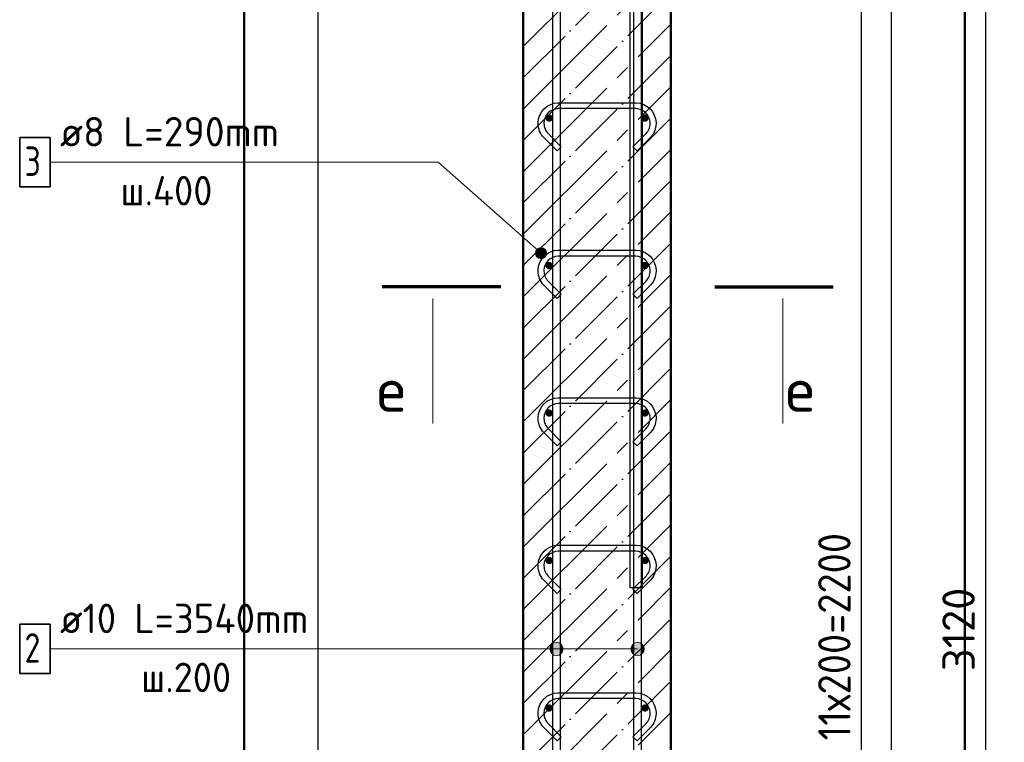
# Model space of a CAD drawing. Header units: millimetres. Extents: x -27380 to 48638, y 46540 to 72525.
# Tile 9 of 106: x -26806 to -25471, y 61764 to 62744. Entities that reach past the tile are written whole.
import ezdxf

# ---------------------------------------------------------------- set-up
doc = ezdxf.new("R2010")
doc.units = ezdxf.units.MM
doc.header["$PDMODE"] = 65
doc.linetypes.add('______11', pattern=[100, 80, -10, 0, -10])
doc.linetypes.add('______5', pattern=[220, 160, -20, 20, -20])
for name, color, linetype, lineweight in [('Standard', 7, 'Continuous', 25), ('Арм.стержн. вертикальными 1', 22, 'Continuous', 35), ('Арм.стержн.горизонт. 1', 180, 'Continuous', 35), ('Размерная линия_ общее', 7, 'Continuous', 13)]:
    doc.layers.add(name, color=color, linetype=linetype, lineweight=lineweight)
doc.layers.add('Арм.стержн. вертикальными 2', color=7, linetype='Continuous', lineweight=35, true_color=0x006e00)
doc.layers.add('Арм.стержн.Стяжки', color=7, linetype='Continuous', lineweight=35, true_color=0x501e0f)
doc.styles.add('ISOCPEUR', font='ISOCPEUR')
doc.dimstyles.new('DIMSTYLE_7', dxfattribs={"dimtxt": 44, "dimasz": 50, "dimexe": 0, "dimexo": 0, "dimgap": 22, "dimtad": 2, "dimdec": 0, "dimrnd": 5, "dimzin": 12, "dimdsep": 46, "dimtxsty": 'ISOCPEUR', "dimblk1": 'ALL_ML_STRICH', "dimblk2": 'ALL_ML_STRICH', "dimsah": 1, "dimcen": 0, "dimclrd": 7, "dimclre": 256, "dimclrt": 7, "dimadec": 0, "dimazin": 0, "dimtfac": 1, "dimtdec": 0, "dimtix": 1, "dimtmove": 2, "dimatfit": 3, "dimfxl": 0, "dimtzin": 0, "dimlwd": 0, "dimlwe": -3, "dimarcsym": 0})

# ---------------------------------------------------------------- blocks, each defined once
blk = doc.blocks.new('ALL_ML_STRICH')
at = {"color": 0, "linetype": 'ByBlock', "lineweight": -2}
for p, q in [((-0.3, -0.3), (0.3, 0.3)), ((0, -0.5), (0, 0.5)), ((-1, 0), (0.5, 0))]:
    blk.add_line(p, q, dxfattribs=at)
blk = doc.blocks.new('*D236')
at = {"layer": 'DEFPOINTS', "color": 7, "linetype": 'Continuous', "lineweight": 13, "transparency": 33554687}
for p in [(-25957.9, 63010.7), (-25957.9, 60810.7), (-25664.1, 60810.7)]:
    blk.add_point(p, dxfattribs=at)
at = {"layer": 'Размерная линия_ общее', "color": 253, "linetype": 'Continuous', "lineweight": -2, "true_color": 0xa0a0a0, "transparency": 33554687}
for p, q in [((-25937.9, 63010.7), (-25664.1, 63010.7)), ((-25937.9, 60810.7), (-25664.1, 60810.7))]:
    blk.add_line(p, q, dxfattribs=at)
at = {"layer": 'Размерная линия_ общее', "color": 7, "linetype": 'Continuous', "lineweight": -2, "transparency": 33554687}
blk.add_line((-25664.1, 60810.7), (-25664.1, 63010.7), dxfattribs=at)
at = {"layer": 'Размерная линия_ общее', "color": 7, "linetype": 'Continuous', "lineweight": 13, "transparency": 33554687, "xscale": 50, "yscale": 50, "zscale": 50}
for p, rotation in [((-25664.1, 63010.7), 90), ((-25664.1, 60810.7), 270)]:
    blk.add_blockref('ALL_ML_STRICH', p, dxfattribs=dict(at, rotation=rotation))
at = {"layer": 'Размерная линия_ общее', "color": 7, "linetype": 'Continuous', "lineweight": 13, "transparency": 33554687, "insert": (-25723.1, 61766.7), "char_height": 44, "width": 2.2, "attachment_point": 1, "rotation": 90, "line_spacing_factor": 0.60241, "style": 'ISOCPEUR'}
blk.add_mtext('\\W0.91;11х200=2200', dxfattribs=at)
blk = doc.blocks.new('*D239')
at = {"layer": 'DEFPOINTS', "color": 7, "linetype": 'Continuous', "lineweight": 13, "transparency": 33554687}
for p in [(-25922.9, 63470.7), (-25875, 60350.7), (-25495.7, 60350.7)]:
    blk.add_point(p, dxfattribs=at)
at = {"layer": 'Размерная линия_ общее', "color": 253, "linetype": 'Continuous', "lineweight": -2, "true_color": 0xa0a0a0, "transparency": 33554687}
for p, q in [((-25902.9, 63470.7), (-25495.7, 63470.7)), ((-25855, 60350.7), (-25495.7, 60350.7))]:
    blk.add_line(p, q, dxfattribs=at)
at = {"layer": 'Размерная линия_ общее', "color": 7, "linetype": 'Continuous', "lineweight": -2, "transparency": 33554687}
blk.add_line((-25495.7, 60350.7), (-25495.7, 63470.7), dxfattribs=at)
at = {"layer": 'Размерная линия_ общее', "color": 7, "linetype": 'Continuous', "lineweight": 13, "transparency": 33554687, "xscale": 50, "yscale": 50, "zscale": 50}
for p, rotation in [((-25495.7, 63470.7), 90), ((-25495.7, 60350.7), 270)]:
    blk.add_blockref('ALL_ML_STRICH', p, dxfattribs=dict(at, rotation=rotation))
at = {"layer": 'Размерная линия_ общее', "color": 7, "linetype": 'Continuous', "lineweight": 13, "transparency": 33554687, "insert": (-25532.7, 61917.3), "char_height": 44, "width": 176, "attachment_point": 5, "rotation": 90, "style": 'ISOCPEUR'}
blk.add_mtext('\\A1;{3120}', dxfattribs=at)

msp = doc.modelspace()

# ---------------------------------------------------------------- hatches: boundary and pattern name
at = {"layer": 'Арм.стержн. вертикальными 1', "linetype": 'Continuous', "lineweight": 13, "transparency": 33554687}
for points in [[(-26085.6, 61895.3), (-26082.4, 61883.1), (-26082.4, 61898.6)], [(-26085.6, 61895.3), (-26082.4, 61883.1), (-26082.4, 61898.6)], [(-26085.6, 61895.3), (-26082.4, 61883.1), (-26082.4, 61898.6)], [(-26082.4, 61898.6), (-26077.9, 61881.8), (-26077.9, 61899.8)], [(-26082.4, 61898.6), (-26077.9, 61881.8), (-26077.9, 61899.8)], [(-26082.4, 61898.6), (-26077.9, 61881.8), (-26077.9, 61899.8)], [(-26082.4, 61898.6), (-26082.4, 61883.1), (-26077.9, 61881.8)], [(-26082.4, 61898.6), (-26082.4, 61883.1), (-26077.9, 61881.8)], [(-26082.4, 61898.6), (-26082.4, 61883.1), (-26077.9, 61881.8)], [(-26077.9, 61899.8), (-26077.9, 61881.8), (-26073.4, 61883.1)], [(-26077.9, 61899.8), (-26073.4, 61883.1), (-26073.4, 61898.6)], [(-26077.9, 61899.8), (-26077.9, 61881.8), (-26073.4, 61883.1)], [(-26077.9, 61899.8), (-26073.4, 61883.1), (-26073.4, 61898.6)], [(-26077.9, 61899.8), (-26077.9, 61881.8), (-26073.4, 61883.1)], [(-26077.9, 61899.8), (-26073.4, 61883.1), (-26073.4, 61898.6)], [(-26073.4, 61898.6), (-26073.4, 61883.1), (-26070.2, 61886.3)], [(-26073.4, 61898.6), (-26070.2, 61886.3), (-26070.2, 61895.3)], [(-26073.4, 61898.6), (-26073.4, 61883.1), (-26070.2, 61886.3)], [(-26073.4, 61898.6), (-26070.2, 61886.3), (-26070.2, 61895.3)], [(-26073.4, 61898.6), (-26073.4, 61883.1), (-26070.2, 61886.3)], [(-26073.4, 61898.6), (-26070.2, 61886.3), (-26070.2, 61895.3)], [(-25975.6, 61895.3), (-25972.4, 61883.1), (-25972.4, 61898.6)], [(-25975.6, 61895.3), (-25972.4, 61883.1), (-25972.4, 61898.6)], [(-25975.6, 61895.3), (-25972.4, 61883.1), (-25972.4, 61898.6)], [(-25972.4, 61898.6), (-25967.9, 61881.8), (-25967.9, 61899.8)], [(-25972.4, 61898.6), (-25967.9, 61881.8), (-25967.9, 61899.8)], [(-25972.4, 61898.6), (-25967.9, 61881.8), (-25967.9, 61899.8)], [(-25972.4, 61898.6), (-25972.4, 61883.1), (-25967.9, 61881.8)], [(-25972.4, 61898.6), (-25972.4, 61883.1), (-25967.9, 61881.8)], [(-25972.4, 61898.6), (-25972.4, 61883.1), (-25967.9, 61881.8)], [(-25967.9, 61899.8), (-25967.9, 61881.8), (-25963.4, 61883.1)], [(-25967.9, 61899.8), (-25963.4, 61883.1), (-25963.4, 61898.6)], [(-25967.9, 61899.8), (-25967.9, 61881.8), (-25963.4, 61883.1)], [(-25967.9, 61899.8), (-25963.4, 61883.1), (-25963.4, 61898.6)], [(-25967.9, 61899.8), (-25967.9, 61881.8), (-25963.4, 61883.1)], [(-25967.9, 61899.8), (-25963.4, 61883.1), (-25963.4, 61898.6)], [(-25963.4, 61898.6), (-25963.4, 61883.1), (-25960.2, 61886.3)], [(-25963.4, 61898.6), (-25960.2, 61886.3), (-25960.2, 61895.3)], [(-25963.4, 61898.6), (-25963.4, 61883.1), (-25960.2, 61886.3)], [(-25963.4, 61898.6), (-25960.2, 61886.3), (-25960.2, 61895.3)], [(-25963.4, 61898.6), (-25963.4, 61883.1), (-25960.2, 61886.3)], [(-25963.4, 61898.6), (-25960.2, 61886.3), (-25960.2, 61895.3)], [(-26085.6, 61886.3), (-26085.6, 61895.3), (-26086.9, 61890.8)], [(-26085.6, 61886.3), (-26085.6, 61895.3), (-26086.9, 61890.8)], [(-26085.6, 61886.3), (-26085.6, 61895.3), (-26086.9, 61890.8)], [(-26085.6, 61895.3), (-26085.6, 61886.3), (-26082.4, 61883.1)], [(-26085.6, 61895.3), (-26085.6, 61886.3), (-26082.4, 61883.1)], [(-26085.6, 61895.3), (-26085.6, 61886.3), (-26082.4, 61883.1)], [(-26070.2, 61895.3), (-26070.2, 61886.3), (-26068.9, 61890.8)], [(-26070.2, 61895.3), (-26070.2, 61886.3), (-26068.9, 61890.8)], [(-26070.2, 61895.3), (-26070.2, 61886.3), (-26068.9, 61890.8)], [(-25975.6, 61886.3), (-25975.6, 61895.3), (-25976.9, 61890.8)], [(-25975.6, 61886.3), (-25975.6, 61895.3), (-25976.9, 61890.8)], [(-25975.6, 61886.3), (-25975.6, 61895.3), (-25976.9, 61890.8)], [(-25975.6, 61895.3), (-25975.6, 61886.3), (-25972.4, 61883.1)], [(-25975.6, 61895.3), (-25975.6, 61886.3), (-25972.4, 61883.1)], [(-25975.6, 61895.3), (-25975.6, 61886.3), (-25972.4, 61883.1)], [(-25960.2, 61895.3), (-25960.2, 61886.3), (-25958.9, 61890.8)], [(-25960.2, 61895.3), (-25960.2, 61886.3), (-25958.9, 61890.8)], [(-25960.2, 61895.3), (-25960.2, 61886.3), (-25958.9, 61890.8)]]:
    msp.add_hatch(color=7, dxfattribs=at).paths.add_polyline_path(points)
at = {"layer": 'Арм.стержн.горизонт. 1', "linetype": 'Continuous', "lineweight": 50, "transparency": 33554687}
for points in [[(-26082.9, 62610.7), (-26083.3, 62612.6), (-26084.4, 62614.2), (-26086, 62615.3), (-26087.9, 62615.7), (-26089.8, 62615.3), (-26091.4, 62614.2), (-26092.5, 62612.6), (-26092.9, 62610.7), (-26092.5, 62608.8), (-26091.4, 62607.1), (-26089.8, 62606.1), (-26087.9, 62605.7), (-26086, 62606.1), (-26084.4, 62607.1), (-26083.3, 62608.8)], [(-25952.9, 62610.7), (-25953.3, 62612.6), (-25954.4, 62614.2), (-25956, 62615.3), (-25957.9, 62615.7), (-25959.8, 62615.3), (-25961.4, 62614.2), (-25962.5, 62612.6), (-25962.9, 62610.7), (-25962.5, 62608.8), (-25961.4, 62607.1), (-25959.8, 62606.1), (-25957.9, 62605.7), (-25956, 62606.1), (-25954.4, 62607.1), (-25953.3, 62608.8)], [(-26082.9, 62410.7), (-26083.3, 62412.6), (-26084.4, 62414.2), (-26086, 62415.3), (-26087.9, 62415.7), (-26089.8, 62415.3), (-26091.4, 62414.2), (-26092.5, 62412.6), (-26092.9, 62410.7), (-26092.5, 62408.8), (-26091.4, 62407.1), (-26089.8, 62406.1), (-26087.9, 62405.7), (-26086, 62406.1), (-26084.4, 62407.1), (-26083.3, 62408.8)], [(-25952.9, 62410.7), (-25953.3, 62412.6), (-25954.4, 62414.2), (-25956, 62415.3), (-25957.9, 62415.7), (-25959.8, 62415.3), (-25961.4, 62414.2), (-25962.5, 62412.6), (-25962.9, 62410.7), (-25962.5, 62408.8), (-25961.4, 62407.1), (-25959.8, 62406.1), (-25957.9, 62405.7), (-25956, 62406.1), (-25954.4, 62407.1), (-25953.3, 62408.8)], [(-26082.9, 62210.7), (-26083.3, 62212.6), (-26084.4, 62214.2), (-26086, 62215.3), (-26087.9, 62215.7), (-26089.8, 62215.3), (-26091.4, 62214.2), (-26092.5, 62212.6), (-26092.9, 62210.7), (-26092.5, 62208.8), (-26091.4, 62207.1), (-26089.8, 62206.1), (-26087.9, 62205.7), (-26086, 62206.1), (-26084.4, 62207.1), (-26083.3, 62208.8)], [(-25952.9, 62210.7), (-25953.3, 62212.6), (-25954.4, 62214.2), (-25956, 62215.3), (-25957.9, 62215.7), (-25959.8, 62215.3), (-25961.4, 62214.2), (-25962.5, 62212.6), (-25962.9, 62210.7), (-25962.5, 62208.8), (-25961.4, 62207.1), (-25959.8, 62206.1), (-25957.9, 62205.7), (-25956, 62206.1), (-25954.4, 62207.1), (-25953.3, 62208.8)], [(-26082.9, 62010.7), (-26083.3, 62012.6), (-26084.4, 62014.2), (-26086, 62015.3), (-26087.9, 62015.7), (-26089.8, 62015.3), (-26091.4, 62014.2), (-26092.5, 62012.6), (-26092.9, 62010.7), (-26092.5, 62008.8), (-26091.4, 62007.1), (-26089.8, 62006.1), (-26087.9, 62005.7), (-26086, 62006.1), (-26084.4, 62007.1), (-26083.3, 62008.8)], [(-25952.9, 62010.7), (-25953.3, 62012.6), (-25954.4, 62014.2), (-25956, 62015.3), (-25957.9, 62015.7), (-25959.8, 62015.3), (-25961.4, 62014.2), (-25962.5, 62012.6), (-25962.9, 62010.7), (-25962.5, 62008.8), (-25961.4, 62007.1), (-25959.8, 62006.1), (-25957.9, 62005.7), (-25956, 62006.1), (-25954.4, 62007.1), (-25953.3, 62008.8)], [(-26082.9, 61810.7), (-26083.3, 61812.6), (-26084.4, 61814.2), (-26086, 61815.3), (-26087.9, 61815.7), (-26089.8, 61815.3), (-26091.4, 61814.2), (-26092.5, 61812.6), (-26092.9, 61810.7), (-26092.5, 61808.8), (-26091.4, 61807.1), (-26089.8, 61806.1), (-26087.9, 61805.7), (-26086, 61806.1), (-26084.4, 61807.1), (-26083.3, 61808.8)], [(-25952.9, 61810.7), (-25953.3, 61812.6), (-25954.4, 61814.2), (-25956, 61815.3), (-25957.9, 61815.7), (-25959.8, 61815.3), (-25961.4, 61814.2), (-25962.5, 61812.6), (-25962.9, 61810.7), (-25962.5, 61808.8), (-25961.4, 61807.1), (-25959.8, 61806.1), (-25957.9, 61805.7), (-25956, 61806.1), (-25954.4, 61807.1), (-25953.3, 61808.8)]]:
    msp.add_hatch(color=4, dxfattribs=at).paths.add_polyline_path(points)
at = {"layer": 'Арм.стержн.Стяжки', "linetype": 'Continuous', "lineweight": 13, "transparency": 33554687}
for points in [[(-26106.2, 62429), (-26101.2, 62434.6), (-26104.5, 62432.5)], [(-26101.2, 62434.6), (-26106.2, 62429), (-26106, 62425.2)], [(-26101.2, 62434.6), (-26106, 62425.2), (-26097.4, 62434.9)], [(-26097.4, 62434.9), (-26106, 62425.2), (-26103.9, 62421.9)], [(-26097.4, 62434.9), (-26103.9, 62421.9), (-26093.9, 62433.2)], [(-26093.9, 62433.2), (-26103.9, 62421.9), (-26100.4, 62420.2)], [(-26093.9, 62433.2), (-26100.4, 62420.2), (-26091.8, 62429.9)], [(-26091.8, 62429.9), (-26100.4, 62420.2), (-26096.5, 62420.5)], [(-26091.8, 62429.9), (-26096.5, 62420.5), (-26091.6, 62426.1)], [(-26091.6, 62426.1), (-26096.5, 62420.5), (-26093.3, 62422.6)]]:
    msp.add_hatch(color=7, dxfattribs=at).paths.add_polyline_path(points)

# ---------------------------------------------------------------- linework, layer by layer
at = {"layer": 'Standard', "color": 52, "linetype": 'Continuous', "lineweight": -3, "transparency": 33554687}
for p, q in [((-26401.4, 63724.4), (-26401.4, 60350.7)), ((-26401.4, 63724.4), (-26401.4, 60350.7)), ((-25624, 63724.4), (-25624, 60350.7)), ((-25624, 63724.4), (-25624, 60350.7))]:
    msp.add_line(p, q, dxfattribs=at)
at = {"layer": 'Standard', "color": 7, "linetype": 'Continuous', "lineweight": 70, "transparency": 33554687}
for p, q in [((-26153.4, 62382), (-26314.2, 62382)), ((-25863.4, 62382), (-25702.6, 62382))]:
    msp.add_line(p, q, dxfattribs=at)
at = {"layer": 'Standard', "color": 7, "linetype": 'Continuous', "lineweight": 13, "transparency": 33554687}
for p, q in [((-26245.7, 62366), (-26245.7, 62196.4)), ((-25771.1, 62366), (-25771.1, 62196.4))]:
    msp.add_line(p, q, dxfattribs=at)
at = {"layer": 'Standard', "color": 7, "linetype": 'Continuous', "lineweight": 50, "transparency": 33554687}
msp.add_lwpolyline([(-26501.4, 60250.7), (-25524, 60250.7), (-25524, 63824.4), (-26501.4, 63824.4), (-26501.4, 60250.7)], dxfattribs=at)
at = {"layer": 'Арм.стержн. вертикальными 1', "color": 7, "linetype": 'Continuous', "lineweight": 13, "transparency": 33554687}
for p, q in [((-26077.9, 61899.8), (-26077.9, 61899.8)), ((-26077.9, 61899.8), (-26077.9, 61899.8)), ((-26077.9, 61899.8), (-26077.9, 61899.8)), ((-25967.9, 61899.8), (-25967.9, 61899.8)), ((-25967.9, 61899.8), (-25967.9, 61899.8)), ((-25967.9, 61899.8), (-25967.9, 61899.8)), ((-26764.5, 61890.8), (-26160.5, 61890.8)), ((-26160.5, 61890.8), (-25967.9, 61890.8)), ((-26160.5, 61890.8), (-25967.9, 61890.8)), ((-26160.5, 61890.8), (-25967.9, 61890.8)), ((-26160.5, 61890.8), (-26077.9, 61890.8)), ((-26160.5, 61890.8), (-26077.9, 61890.8)), ((-26160.5, 61890.8), (-26077.9, 61890.8)), ((-26086.9, 61890.8), (-26086.9, 61890.8)), ((-26086.9, 61890.8), (-26086.9, 61890.8)), ((-26086.9, 61890.8), (-26086.9, 61890.8)), ((-26068.9, 61890.8), (-26068.9, 61890.8)), ((-26068.9, 61890.8), (-26068.9, 61890.8)), ((-26068.9, 61890.8), (-26068.9, 61890.8)), ((-25976.9, 61890.8), (-25976.9, 61890.8)), ((-25976.9, 61890.8), (-25976.9, 61890.8)), ((-25976.9, 61890.8), (-25976.9, 61890.8)), ((-25958.9, 61890.8), (-25958.9, 61890.8)), ((-25958.9, 61890.8), (-25958.9, 61890.8)), ((-25958.9, 61890.8), (-25958.9, 61890.8)), ((-26077.9, 61881.8), (-26077.9, 61881.8)), ((-26077.9, 61881.8), (-26077.9, 61881.8)), ((-26077.9, 61881.8), (-26077.9, 61881.8)), ((-25967.9, 61881.8), (-25967.9, 61881.8)), ((-25967.9, 61881.8), (-25967.9, 61881.8)), ((-25967.9, 61881.8), (-25967.9, 61881.8))]:
    msp.add_line(p, q, dxfattribs=at)
at = {"layer": 'Арм.стержн. вертикальными 1', "color": 4, "linetype": 'Continuous', "lineweight": 25, "transparency": 33554687}
for points in [[(-26082.9, 60350.7), (-26082.9, 63561.6), (-26083.5, 63566.2), (-26085, 63570.7), (-26087.4, 63574.9), (-26090.2, 63578.3), (-26093.6, 63581.2), (-26097.8, 63583.5), (-26102.4, 63585), (-26106.9, 63585.7), (-26387.9, 63585.7), (-26387.9, 63595.7), (-26106.2, 63595.7), (-26100.1, 63594.8), (-26093.8, 63592.7), (-26087.9, 63589.5), (-26083.1, 63585.4), (-26079.1, 63580.6), (-26075.8, 63574.8), (-26073.7, 63568.4), (-26072.9, 63562.3), (-26072.9, 60350.7), (-26082.9, 60350.7)], [(-26082.9, 60350.7), (-26082.9, 63561.6), (-26083.5, 63566.2), (-26085, 63570.7), (-26087.4, 63574.9), (-26090.2, 63578.3), (-26093.6, 63581.2), (-26097.8, 63583.5), (-26102.4, 63585), (-26106.9, 63585.7), (-26387.9, 63585.7), (-26387.9, 63595.7), (-26106.2, 63595.7), (-26100.1, 63594.8), (-26093.8, 63592.7), (-26087.9, 63589.5), (-26083.1, 63585.4), (-26079.1, 63580.6), (-26075.8, 63574.8), (-26073.7, 63568.4), (-26072.9, 63562.3), (-26072.9, 60350.7), (-26082.9, 60350.7)], [(-26082.9, 60350.7), (-26082.9, 63561.6), (-26083.5, 63566.2), (-26085, 63570.7), (-26087.4, 63574.9), (-26090.2, 63578.3), (-26093.6, 63581.2), (-26097.8, 63583.5), (-26102.4, 63585), (-26106.9, 63585.7), (-26387.9, 63585.7), (-26387.9, 63595.7), (-26106.2, 63595.7), (-26100.1, 63594.8), (-26093.8, 63592.7), (-26087.9, 63589.5), (-26083.1, 63585.4), (-26079.1, 63580.6), (-26075.8, 63574.8), (-26073.7, 63568.4), (-26072.9, 63562.3), (-26072.9, 60350.7), (-26082.9, 60350.7)], [(-25972.9, 60350.7), (-25972.9, 63562.3), (-25972, 63568.4), (-25970, 63574.8), (-25966.7, 63580.6), (-25962.7, 63585.4), (-25957.8, 63589.5), (-25952, 63592.7), (-25945.7, 63594.8), (-25939.6, 63595.7), (-25657.9, 63595.7), (-25657.9, 63585.7), (-25938.9, 63585.7), (-25943.4, 63585), (-25948, 63583.5), (-25952.1, 63581.2), (-25955.6, 63578.3), (-25958.4, 63574.9), (-25960.8, 63570.7), (-25962.3, 63566.2), (-25962.9, 63561.6), (-25962.9, 60350.7), (-25972.9, 60350.7)], [(-25972.9, 60350.7), (-25972.9, 63562.3), (-25972, 63568.4), (-25970, 63574.8), (-25966.7, 63580.6), (-25962.7, 63585.4), (-25957.8, 63589.5), (-25952, 63592.7), (-25945.7, 63594.8), (-25939.6, 63595.7), (-25657.9, 63595.7), (-25657.9, 63585.7), (-25938.9, 63585.7), (-25943.4, 63585), (-25948, 63583.5), (-25952.1, 63581.2), (-25955.6, 63578.3), (-25958.4, 63574.9), (-25960.8, 63570.7), (-25962.3, 63566.2), (-25962.9, 63561.6), (-25962.9, 60350.7), (-25972.9, 60350.7)], [(-25972.9, 60350.7), (-25972.9, 63562.3), (-25972, 63568.4), (-25970, 63574.8), (-25966.7, 63580.6), (-25962.7, 63585.4), (-25957.8, 63589.5), (-25952, 63592.7), (-25945.7, 63594.8), (-25939.6, 63595.7), (-25657.9, 63595.7), (-25657.9, 63585.7), (-25938.9, 63585.7), (-25943.4, 63585), (-25948, 63583.5), (-25952.1, 63581.2), (-25955.6, 63578.3), (-25958.4, 63574.9), (-25960.8, 63570.7), (-25962.3, 63566.2), (-25962.9, 63561.6), (-25962.9, 60350.7), (-25972.9, 60350.7)]]:
    msp.add_lwpolyline(points, dxfattribs=at)
at = {"layer": 'Арм.стержн. вертикальными 1', "color": 7, "linetype": 'Continuous', "lineweight": 35, "transparency": 33554687}
msp.add_lwpolyline([(-26805.8, 61857.5), (-26764.5, 61857.5), (-26764.5, 61924.2), (-26805.8, 61924.2), (-26805.8, 61857.5)], dxfattribs=at)
at = {"layer": 'Арм.стержн. вертикальными 1', "color": 7, "linetype": 'Continuous', "lineweight": 13, "transparency": 33554687}
for centre in [(-26077.9, 61890.8), (-26077.9, 61890.8), (-26077.9, 61890.8), (-25967.9, 61890.8), (-25967.9, 61890.8), (-25967.9, 61890.8)]:
    msp.add_circle(centre, 9, dxfattribs=at)
at = {"layer": 'Арм.стержн. вертикальными 2', "color": 7, "linetype": 'Continuous', "lineweight": 25, "transparency": 33554687}
msp.add_lwpolyline([(-25616, 63587.7), (-25923.4, 63587.7), (-25930.7, 63586.7), (-25938, 63584.3), (-25944.7, 63580.5), (-25950.2, 63575.9), (-25954.7, 63570.5), (-25958.5, 63563.8), (-25960.9, 63556.4), (-25961.9, 63549.2), (-25961.9, 61973.7), (-25977.9, 61973.7), (-25977.9, 63550.3), (-25976.5, 63560.1), (-25973.2, 63570.2), (-25968, 63579.6), (-25961.5, 63587.3), (-25953.8, 63593.7), (-25944.5, 63599), (-25934.3, 63602.3), (-25924.5, 63603.7), (-25616, 63603.7), (-25616, 63587.7)], dxfattribs=at)
msp.add_lwpolyline([(-25616, 63587.7), (-25923.4, 63587.7), (-25930.7, 63586.7), (-25938, 63584.3), (-25944.7, 63580.5), (-25950.2, 63575.9), (-25954.7, 63570.5), (-25958.5, 63563.8), (-25960.9, 63556.4), (-25961.9, 63549.2), (-25961.9, 61973.7), (-25977.9, 61973.7), (-25977.9, 63550.3), (-25976.5, 63560.1), (-25973.2, 63570.2), (-25968, 63579.6), (-25961.5, 63587.3), (-25953.8, 63593.7), (-25944.5, 63599), (-25934.3, 63602.3), (-25924.5, 63603.7), (-25616, 63603.7), (-25616, 63587.7)], dxfattribs=at)
msp.add_lwpolyline([(-25616, 63587.7), (-25923.4, 63587.7), (-25930.7, 63586.7), (-25938, 63584.3), (-25944.7, 63580.5), (-25950.2, 63575.9), (-25954.7, 63570.5), (-25958.5, 63563.8), (-25960.9, 63556.4), (-25961.9, 63549.2), (-25961.9, 61973.7), (-25977.9, 61973.7), (-25977.9, 63550.3), (-25976.5, 63560.1), (-25973.2, 63570.2), (-25968, 63579.6), (-25961.5, 63587.3), (-25953.8, 63593.7), (-25944.5, 63599), (-25934.3, 63602.3), (-25924.5, 63603.7), (-25616, 63603.7), (-25616, 63587.7)], dxfattribs=at)
at = {"layer": 'Арм.стержн.Стяжки', "color": 7, "linetype": 'Continuous', "lineweight": 13, "transparency": 33554687}
for p, q in [((-26764.5, 62550.8), (-26238.5, 62550.8)), ((-26238.5, 62550.8), (-26098.9, 62427.5)), ((-26104.5, 62432.5), (-26104.5, 62432.5)), ((-26093.9, 62433.2), (-26093.9, 62433.2)), ((-26103.9, 62421.9), (-26103.9, 62421.9)), ((-26093.3, 62422.6), (-26093.3, 62422.6))]:
    msp.add_line(p, q, dxfattribs=at)
at = {"layer": 'Арм.стержн.Стяжки', "color": 40, "linetype": 'Continuous', "lineweight": 25, "transparency": 33554687}
for points in [[(-26077.1, 62566.1), (-26095.2, 62584.2), (-26096.8, 62586.1), (-26098.4, 62588.2), (-26099.7, 62590.5), (-26100.8, 62592.8), (-26101.6, 62595.2), (-26102.3, 62597.8), (-26102.7, 62600.4), (-26102.9, 62602.9), (-26102.9, 62604.9), (-26102.2, 62609.7), (-26100.5, 62614.8), (-26097.9, 62619.5), (-26094.7, 62623.3), (-26090.9, 62626.6), (-26086.2, 62629.2), (-26081.1, 62630.9), (-26076.2, 62631.5), (-25969.6, 62631.5), (-25964.7, 62630.9), (-25959.6, 62629.2), (-25954.9, 62626.6), (-25951.1, 62623.3), (-25947.9, 62619.5), (-25945.3, 62614.8), (-25943.6, 62609.7), (-25942.9, 62604.9), (-25942.9, 62602.9), (-25943.1, 62600.4), (-25943.5, 62597.8), (-25944.2, 62595.2), (-25945, 62592.8), (-25946.1, 62590.5), (-25947.4, 62588.2), (-25949, 62586.1), (-25950.6, 62584.2), (-25968.7, 62566.1), (-25974.3, 62571.8), (-25956.5, 62589.7), (-25955.2, 62591.1), (-25954.2, 62592.6), (-25953.2, 62594.2), (-25952.4, 62595.9), (-25951.8, 62597.6), (-25951.3, 62599.4), (-25951, 62601.3), (-25950.9, 62603.2), (-25950.9, 62604.3), (-25951.4, 62607.9), (-25952.6, 62611.6), (-25954.5, 62614.9), (-25956.8, 62617.7), (-25959.5, 62619.9), (-25962.9, 62621.8), (-25966.5, 62623), (-25970.1, 62623.5), (-26075.7, 62623.5), (-26079.3, 62623), (-26082.9, 62621.8), (-26086.3, 62619.9), (-26089, 62617.7), (-26091.3, 62614.9), (-26093.2, 62611.6), (-26094.4, 62607.9), (-26094.9, 62604.3), (-26094.9, 62603.2), (-26094.8, 62601.3), (-26094.5, 62599.4), (-26094, 62597.6), (-26093.4, 62595.9), (-26092.6, 62594.2), (-26091.6, 62592.6), (-26090.5, 62591.1), (-26089.3, 62589.7), (-26071.4, 62571.8), (-26077.1, 62566.1)], [(-26077.1, 62566.1), (-26095.2, 62584.2), (-26096.8, 62586.1), (-26098.4, 62588.2), (-26099.7, 62590.5), (-26100.8, 62592.8), (-26101.6, 62595.2), (-26102.3, 62597.8), (-26102.7, 62600.4), (-26102.9, 62602.9), (-26102.9, 62604.9), (-26102.2, 62609.7), (-26100.5, 62614.8), (-26097.9, 62619.5), (-26094.7, 62623.3), (-26090.9, 62626.6), (-26086.2, 62629.2), (-26081.1, 62630.9), (-26076.2, 62631.5), (-25969.6, 62631.5), (-25964.7, 62630.9), (-25959.6, 62629.2), (-25954.9, 62626.6), (-25951.1, 62623.3), (-25947.9, 62619.5), (-25945.3, 62614.8), (-25943.6, 62609.7), (-25942.9, 62604.9), (-25942.9, 62602.9), (-25943.1, 62600.4), (-25943.5, 62597.8), (-25944.2, 62595.2), (-25945, 62592.8), (-25946.1, 62590.5), (-25947.4, 62588.2), (-25949, 62586.1), (-25950.6, 62584.2), (-25968.7, 62566.1), (-25974.3, 62571.8), (-25956.5, 62589.7), (-25955.2, 62591.1), (-25954.2, 62592.6), (-25953.2, 62594.2), (-25952.4, 62595.9), (-25951.8, 62597.6), (-25951.3, 62599.4), (-25951, 62601.3), (-25950.9, 62603.2), (-25950.9, 62604.3), (-25951.4, 62607.9), (-25952.6, 62611.6), (-25954.5, 62614.9), (-25956.8, 62617.7), (-25959.5, 62619.9), (-25962.9, 62621.8), (-25966.5, 62623), (-25970.1, 62623.5), (-26075.7, 62623.5), (-26079.3, 62623), (-26082.9, 62621.8), (-26086.3, 62619.9), (-26089, 62617.7), (-26091.3, 62614.9), (-26093.2, 62611.6), (-26094.4, 62607.9), (-26094.9, 62604.3), (-26094.9, 62603.2), (-26094.8, 62601.3), (-26094.5, 62599.4), (-26094, 62597.6), (-26093.4, 62595.9), (-26092.6, 62594.2), (-26091.6, 62592.6), (-26090.5, 62591.1), (-26089.3, 62589.7), (-26071.4, 62571.8), (-26077.1, 62566.1)], [(-26077.1, 62366.1), (-26095.2, 62384.2), (-26096.8, 62386.1), (-26098.4, 62388.2), (-26099.7, 62390.5), (-26100.8, 62392.8), (-26101.6, 62395.2), (-26102.3, 62397.8), (-26102.7, 62400.4), (-26102.9, 62402.9), (-26102.9, 62404.9), (-26102.2, 62409.7), (-26100.5, 62414.8), (-26097.9, 62419.5), (-26094.7, 62423.3), (-26090.9, 62426.6), (-26086.2, 62429.2), (-26081.1, 62430.9), (-26076.2, 62431.5), (-25969.6, 62431.5), (-25964.7, 62430.9), (-25959.6, 62429.2), (-25954.9, 62426.6), (-25951.1, 62423.3), (-25947.9, 62419.5), (-25945.3, 62414.8), (-25943.6, 62409.7), (-25942.9, 62404.9), (-25942.9, 62402.9), (-25943.1, 62400.4), (-25943.5, 62397.8), (-25944.2, 62395.2), (-25945, 62392.8), (-25946.1, 62390.5), (-25947.4, 62388.2), (-25949, 62386.1), (-25950.6, 62384.2), (-25968.7, 62366.1), (-25974.3, 62371.8), (-25956.5, 62389.7), (-25955.2, 62391.1), (-25954.2, 62392.6), (-25953.2, 62394.2), (-25952.4, 62395.9), (-25951.8, 62397.6), (-25951.3, 62399.4), (-25951, 62401.3), (-25950.9, 62403.2), (-25950.9, 62404.3), (-25951.4, 62407.9), (-25952.6, 62411.6), (-25954.5, 62414.9), (-25956.8, 62417.7), (-25959.5, 62419.9), (-25962.9, 62421.8), (-25966.5, 62423), (-25970.1, 62423.5), (-26075.7, 62423.5), (-26079.3, 62423), (-26082.9, 62421.8), (-26086.3, 62419.9), (-26089, 62417.7), (-26091.3, 62414.9), (-26093.2, 62411.6), (-26094.4, 62407.9), (-26094.9, 62404.3), (-26094.9, 62403.2), (-26094.8, 62401.3), (-26094.5, 62399.4), (-26094, 62397.6), (-26093.4, 62395.9), (-26092.6, 62394.2), (-26091.6, 62392.6), (-26090.5, 62391.1), (-26089.3, 62389.7), (-26071.4, 62371.8), (-26077.1, 62366.1)], [(-26077.1, 62166.1), (-26095.2, 62184.2), (-26096.8, 62186.1), (-26098.4, 62188.2), (-26099.7, 62190.5), (-26100.8, 62192.8), (-26101.6, 62195.2), (-26102.3, 62197.8), (-26102.7, 62200.4), (-26102.9, 62202.9), (-26102.9, 62204.9), (-26102.2, 62209.7), (-26100.5, 62214.8), (-26097.9, 62219.5), (-26094.7, 62223.3), (-26090.9, 62226.6), (-26086.2, 62229.2), (-26081.1, 62230.9), (-26076.2, 62231.5), (-25969.6, 62231.5), (-25964.7, 62230.9), (-25959.6, 62229.2), (-25954.9, 62226.6), (-25951.1, 62223.3), (-25947.9, 62219.5), (-25945.3, 62214.8), (-25943.6, 62209.7), (-25942.9, 62204.9), (-25942.9, 62202.9), (-25943.1, 62200.4), (-25943.5, 62197.8), (-25944.2, 62195.2), (-25945, 62192.8), (-25946.1, 62190.5), (-25947.4, 62188.2), (-25949, 62186.1), (-25950.6, 62184.2), (-25968.7, 62166.1), (-25974.3, 62171.8), (-25956.5, 62189.7), (-25955.2, 62191.1), (-25954.2, 62192.6), (-25953.2, 62194.2), (-25952.4, 62195.9), (-25951.8, 62197.6), (-25951.3, 62199.4), (-25951, 62201.3), (-25950.9, 62203.2), (-25950.9, 62204.3), (-25951.4, 62207.9), (-25952.6, 62211.6), (-25954.5, 62214.9), (-25956.8, 62217.7), (-25959.5, 62219.9), (-25962.9, 62221.8), (-25966.5, 62223), (-25970.1, 62223.5), (-26075.7, 62223.5), (-26079.3, 62223), (-26082.9, 62221.8), (-26086.3, 62219.9), (-26089, 62217.7), (-26091.3, 62214.9), (-26093.2, 62211.6), (-26094.4, 62207.9), (-26094.9, 62204.3), (-26094.9, 62203.2), (-26094.8, 62201.3), (-26094.5, 62199.4), (-26094, 62197.6), (-26093.4, 62195.9), (-26092.6, 62194.2), (-26091.6, 62192.6), (-26090.5, 62191.1), (-26089.3, 62189.7), (-26071.4, 62171.8), (-26077.1, 62166.1)], [(-26077.1, 62166.1), (-26095.2, 62184.2), (-26096.8, 62186.1), (-26098.4, 62188.2), (-26099.7, 62190.5), (-26100.8, 62192.8), (-26101.6, 62195.2), (-26102.3, 62197.8), (-26102.7, 62200.4), (-26102.9, 62202.9), (-26102.9, 62204.9), (-26102.2, 62209.7), (-26100.5, 62214.8), (-26097.9, 62219.5), (-26094.7, 62223.3), (-26090.9, 62226.6), (-26086.2, 62229.2), (-26081.1, 62230.9), (-26076.2, 62231.5), (-25969.6, 62231.5), (-25964.7, 62230.9), (-25959.6, 62229.2), (-25954.9, 62226.6), (-25951.1, 62223.3), (-25947.9, 62219.5), (-25945.3, 62214.8), (-25943.6, 62209.7), (-25942.9, 62204.9), (-25942.9, 62202.9), (-25943.1, 62200.4), (-25943.5, 62197.8), (-25944.2, 62195.2), (-25945, 62192.8), (-25946.1, 62190.5), (-25947.4, 62188.2), (-25949, 62186.1), (-25950.6, 62184.2), (-25968.7, 62166.1), (-25974.3, 62171.8), (-25956.5, 62189.7), (-25955.2, 62191.1), (-25954.2, 62192.6), (-25953.2, 62194.2), (-25952.4, 62195.9), (-25951.8, 62197.6), (-25951.3, 62199.4), (-25951, 62201.3), (-25950.9, 62203.2), (-25950.9, 62204.3), (-25951.4, 62207.9), (-25952.6, 62211.6), (-25954.5, 62214.9), (-25956.8, 62217.7), (-25959.5, 62219.9), (-25962.9, 62221.8), (-25966.5, 62223), (-25970.1, 62223.5), (-26075.7, 62223.5), (-26079.3, 62223), (-26082.9, 62221.8), (-26086.3, 62219.9), (-26089, 62217.7), (-26091.3, 62214.9), (-26093.2, 62211.6), (-26094.4, 62207.9), (-26094.9, 62204.3), (-26094.9, 62203.2), (-26094.8, 62201.3), (-26094.5, 62199.4), (-26094, 62197.6), (-26093.4, 62195.9), (-26092.6, 62194.2), (-26091.6, 62192.6), (-26090.5, 62191.1), (-26089.3, 62189.7), (-26071.4, 62171.8), (-26077.1, 62166.1)], [(-26077.1, 61966.1), (-26095.2, 61984.2), (-26096.8, 61986.1), (-26098.4, 61988.2), (-26099.7, 61990.5), (-26100.8, 61992.8), (-26101.6, 61995.2), (-26102.3, 61997.8), (-26102.7, 62000.4), (-26102.9, 62002.9), (-26102.9, 62004.9), (-26102.2, 62009.7), (-26100.5, 62014.8), (-26097.9, 62019.5), (-26094.7, 62023.3), (-26090.9, 62026.6), (-26086.2, 62029.2), (-26081.1, 62030.9), (-26076.2, 62031.5), (-25969.6, 62031.5), (-25964.7, 62030.9), (-25959.6, 62029.2), (-25954.9, 62026.6), (-25951.1, 62023.3), (-25947.9, 62019.5), (-25945.3, 62014.8), (-25943.6, 62009.7), (-25942.9, 62004.9), (-25942.9, 62002.9), (-25943.1, 62000.4), (-25943.5, 61997.8), (-25944.2, 61995.2), (-25945, 61992.8), (-25946.1, 61990.5), (-25947.4, 61988.2), (-25949, 61986.1), (-25950.6, 61984.2), (-25968.7, 61966.1), (-25974.3, 61971.8), (-25956.5, 61989.7), (-25955.2, 61991.1), (-25954.2, 61992.6), (-25953.2, 61994.2), (-25952.4, 61995.9), (-25951.8, 61997.6), (-25951.3, 61999.4), (-25951, 62001.3), (-25950.9, 62003.2), (-25950.9, 62004.3), (-25951.4, 62007.9), (-25952.6, 62011.6), (-25954.5, 62014.9), (-25956.8, 62017.7), (-25959.5, 62019.9), (-25962.9, 62021.8), (-25966.5, 62023), (-25970.1, 62023.5), (-26075.7, 62023.5), (-26079.3, 62023), (-26082.9, 62021.8), (-26086.3, 62019.9), (-26089, 62017.7), (-26091.3, 62014.9), (-26093.2, 62011.6), (-26094.4, 62007.9), (-26094.9, 62004.3), (-26094.9, 62003.2), (-26094.8, 62001.3), (-26094.5, 61999.4), (-26094, 61997.6), (-26093.4, 61995.9), (-26092.6, 61994.2), (-26091.6, 61992.6), (-26090.5, 61991.1), (-26089.3, 61989.7), (-26071.4, 61971.8), (-26077.1, 61966.1)], [(-26077.1, 61766.1), (-26095.2, 61784.2), (-26096.8, 61786.1), (-26098.4, 61788.2), (-26099.7, 61790.5), (-26100.8, 61792.8), (-26101.6, 61795.2), (-26102.3, 61797.8), (-26102.7, 61800.4), (-26102.9, 61802.9), (-26102.9, 61804.9), (-26102.2, 61809.7), (-26100.5, 61814.8), (-26097.9, 61819.5), (-26094.7, 61823.3), (-26090.9, 61826.6), (-26086.2, 61829.2), (-26081.1, 61830.9), (-26076.2, 61831.5), (-25969.6, 61831.5), (-25964.7, 61830.9), (-25959.6, 61829.2), (-25954.9, 61826.6), (-25951.1, 61823.3), (-25947.9, 61819.5), (-25945.3, 61814.8), (-25943.6, 61809.7), (-25942.9, 61804.9), (-25942.9, 61802.9), (-25943.1, 61800.4), (-25943.5, 61797.8), (-25944.2, 61795.2), (-25945, 61792.8), (-25946.1, 61790.5), (-25947.4, 61788.2), (-25949, 61786.1), (-25950.6, 61784.2), (-25968.7, 61766.1), (-25974.3, 61771.8), (-25956.5, 61789.7), (-25955.2, 61791.1), (-25954.2, 61792.6), (-25953.2, 61794.2), (-25952.4, 61795.9), (-25951.8, 61797.6), (-25951.3, 61799.4), (-25951, 61801.3), (-25950.9, 61803.2), (-25950.9, 61804.3), (-25951.4, 61807.9), (-25952.6, 61811.6), (-25954.5, 61814.9), (-25956.8, 61817.7), (-25959.5, 61819.9), (-25962.9, 61821.8), (-25966.5, 61823), (-25970.1, 61823.5), (-26075.7, 61823.5), (-26079.3, 61823), (-26082.9, 61821.8), (-26086.3, 61819.9), (-26089, 61817.7), (-26091.3, 61814.9), (-26093.2, 61811.6), (-26094.4, 61807.9), (-26094.9, 61804.3), (-26094.9, 61803.2), (-26094.8, 61801.3), (-26094.5, 61799.4), (-26094, 61797.6), (-26093.4, 61795.9), (-26092.6, 61794.2), (-26091.6, 61792.6), (-26090.5, 61791.1), (-26089.3, 61789.7), (-26071.4, 61771.8), (-26077.1, 61766.1)], [(-26077.1, 61766.1), (-26095.2, 61784.2), (-26096.8, 61786.1), (-26098.4, 61788.2), (-26099.7, 61790.5), (-26100.8, 61792.8), (-26101.6, 61795.2), (-26102.3, 61797.8), (-26102.7, 61800.4), (-26102.9, 61802.9), (-26102.9, 61804.9), (-26102.2, 61809.7), (-26100.5, 61814.8), (-26097.9, 61819.5), (-26094.7, 61823.3), (-26090.9, 61826.6), (-26086.2, 61829.2), (-26081.1, 61830.9), (-26076.2, 61831.5), (-25969.6, 61831.5), (-25964.7, 61830.9), (-25959.6, 61829.2), (-25954.9, 61826.6), (-25951.1, 61823.3), (-25947.9, 61819.5), (-25945.3, 61814.8), (-25943.6, 61809.7), (-25942.9, 61804.9), (-25942.9, 61802.9), (-25943.1, 61800.4), (-25943.5, 61797.8), (-25944.2, 61795.2), (-25945, 61792.8), (-25946.1, 61790.5), (-25947.4, 61788.2), (-25949, 61786.1), (-25950.6, 61784.2), (-25968.7, 61766.1), (-25974.3, 61771.8), (-25956.5, 61789.7), (-25955.2, 61791.1), (-25954.2, 61792.6), (-25953.2, 61794.2), (-25952.4, 61795.9), (-25951.8, 61797.6), (-25951.3, 61799.4), (-25951, 61801.3), (-25950.9, 61803.2), (-25950.9, 61804.3), (-25951.4, 61807.9), (-25952.6, 61811.6), (-25954.5, 61814.9), (-25956.8, 61817.7), (-25959.5, 61819.9), (-25962.9, 61821.8), (-25966.5, 61823), (-25970.1, 61823.5), (-26075.7, 61823.5), (-26079.3, 61823), (-26082.9, 61821.8), (-26086.3, 61819.9), (-26089, 61817.7), (-26091.3, 61814.9), (-26093.2, 61811.6), (-26094.4, 61807.9), (-26094.9, 61804.3), (-26094.9, 61803.2), (-26094.8, 61801.3), (-26094.5, 61799.4), (-26094, 61797.6), (-26093.4, 61795.9), (-26092.6, 61794.2), (-26091.6, 61792.6), (-26090.5, 61791.1), (-26089.3, 61789.7), (-26071.4, 61771.8), (-26077.1, 61766.1)]]:
    msp.add_lwpolyline(points, dxfattribs=at)
at = {"layer": 'Арм.стержн.Стяжки', "color": 7, "linetype": 'Continuous', "lineweight": 35, "transparency": 33554687}
msp.add_lwpolyline([(-26805.8, 62517.5), (-26764.5, 62517.5), (-26764.5, 62584.2), (-26805.8, 62584.2), (-26805.8, 62517.5)], dxfattribs=at)
at = {"layer": 'Арм.стержн.Стяжки', "color": 7, "linetype": 'Continuous', "lineweight": 13, "transparency": 33554687}
msp.add_circle((-26098.9, 62427.5), 7.5, dxfattribs=at)
at = {"layer": 'Размерная линия_ общее', "color": 7, "linetype": 'Continuous', "lineweight": 50, "transparency": 33554687}
for p, q in [((-26122.9, 63470.7), (-26122.9, 60350.7)), ((-25922.9, 60350.7), (-25922.9, 63470.7))]:
    msp.add_line(p, q, dxfattribs=at)
at = {"layer": 'Размерная линия_ общее', "color": 7, "linetype": '______5', "lineweight": -3, "transparency": 33554687}
for p, q in [((-26122.9, 62707.8), (-25922.9, 62907.8)), ((-26122.9, 62622.9), (-25922.9, 62822.9)), ((-26122.9, 62538), (-25922.9, 62738)), ((-26122.9, 62453.2), (-25922.9, 62653.2)), ((-26122.9, 62368.3), (-25922.9, 62568.3)), ((-26122.9, 62283.5), (-25922.9, 62483.5)), ((-26122.9, 62198.6), (-25922.9, 62398.6)), ((-26122.9, 62113.8), (-25922.9, 62313.8)), ((-26122.9, 62028.9), (-25922.9, 62228.9)), ((-26122.9, 61944.1), (-25922.9, 62144.1)), ((-26122.9, 61859.2), (-25922.9, 62059.2)), ((-26122.9, 61774.4), (-25922.9, 61974.4)), ((-26122.9, 61689.5), (-25922.9, 61889.5)), ((-26122.9, 61604.7), (-25922.9, 61804.7))]:
    msp.add_line(p, q, dxfattribs=at)
at = {"layer": 'Размерная линия_ общее', "color": 7, "linetype": '______11', "lineweight": -3, "transparency": 33554687}
for p, q in [((-26122.9, 62665.3), (-25922.9, 62865.3)), ((-26122.9, 62580.5), (-25922.9, 62780.5)), ((-26122.9, 62495.6), (-25922.9, 62695.6)), ((-26122.9, 62410.8), (-25922.9, 62610.8)), ((-26122.9, 62325.9), (-25922.9, 62525.9)), ((-26122.9, 62241.1), (-25922.9, 62441.1)), ((-26122.9, 62156.2), (-25922.9, 62356.2)), ((-26122.9, 62071.4), (-25922.9, 62271.4)), ((-26122.9, 61986.5), (-25922.9, 62186.5)), ((-26122.9, 61901.7), (-25922.9, 62101.7)), ((-26122.9, 61816.8), (-25922.9, 62016.8)), ((-26122.9, 61731.9), (-25922.9, 61931.9)), ((-26122.9, 61647.1), (-25922.9, 61847.1))]:
    msp.add_line(p, q, dxfattribs=at)

# ---------------------------------------------------------------- texts
at = {"layer": 'Standard', "color": 7, "linetype": 'Continuous', "lineweight": 13, "transparency": 33554687, "char_height": 60, "width": 65.333, "attachment_point": 7, "style": 'ISOCPEUR'}
for insert in [(-26321.6, 62212.4), (-25767.3, 62212.4)]:
    msp.add_mtext('\\A1;{\\fISOCPEUR|i0|b0;\\H60.000000;\\W1.000000;\\C7;е}\\P', dxfattribs=dict(at, insert=insert))
at = {"layer": 'Арм.стержн. вертикальными 1', "color": 7, "linetype": 'Continuous', "lineweight": 25, "transparency": 33554687, "char_height": 40, "attachment_point": 7, "style": 'ISOCPEUR'}
for s, insert, width in [('\\W0.96;ø10 L=3540mm ', (-26751.2, 61912.2), 395.02), ('\\W0.78;2', (-26799.2, 61872.2), 43.521), ('\\W0.95;ш.200 ', (-26641.2, 61832.2), 174.933)]:
    msp.add_mtext(s, dxfattribs=dict(at, insert=insert, width=width))
at = {"layer": 'Арм.стержн.Стяжки', "color": 7, "linetype": 'Continuous', "lineweight": 25, "transparency": 33554687, "char_height": 40, "attachment_point": 7, "style": 'ISOCPEUR'}
for s, insert, width in [('\\W0.98;ø8 L=290mm ', (-26751.2, 62572.2), 343.369), ('\\W0.78;3', (-26799.2, 62532.2), 43.521), ('\\W0.95;ш.400 ', (-26669.2, 62492.2), 178.965)]:
    msp.add_mtext(s, dxfattribs=dict(at, insert=insert, width=width))

# ---------------------------------------------------------------- dimensions: what is measured, and where the dimension line sits
at = {"layer": 'Размерная линия_ общее', "color": 7, "linetype": 'Continuous', "lineweight": 13, "transparency": 33554687}
dim = msp.add_linear_dim(base=(-25495.7, 63470.7), p1=(-25855, 60350.7), p2=(-25902.9, 63470.7), angle=90, dimstyle='DIMSTYLE_7', override={"dimpost": '<>', "dimclrd": 7, "dimclre": 253, "dimclrt": 7, "dimlwd": 0, "dimlwe": 65533}, dxfattribs=at)
dim.commit()
dim.dimension.update_dxf_attribs({"geometry": '*D239', "text_midpoint": (-25532.7, 61917.3), "dimtype": 160})
dim = msp.add_linear_dim(base=(-25664.1, 63010.7), p1=(-25937.9, 60810.7), p2=(-25937.9, 63010.7), angle=90, text='\\W0.91;11х200=2200', dimstyle='DIMSTYLE_7', override={"dimpost": '<>', "dimclrd": 7, "dimclre": 253, "dimclrt": 7, "dimlwd": 0, "dimlwe": 65533}, dxfattribs=at)
dim.commit()
dim.dimension.update_dxf_attribs({"geometry": '*D236', "text_midpoint": (-25686.1, 61910.7), "dimtype": 160})

doc.saveas('drawing.dxf')
